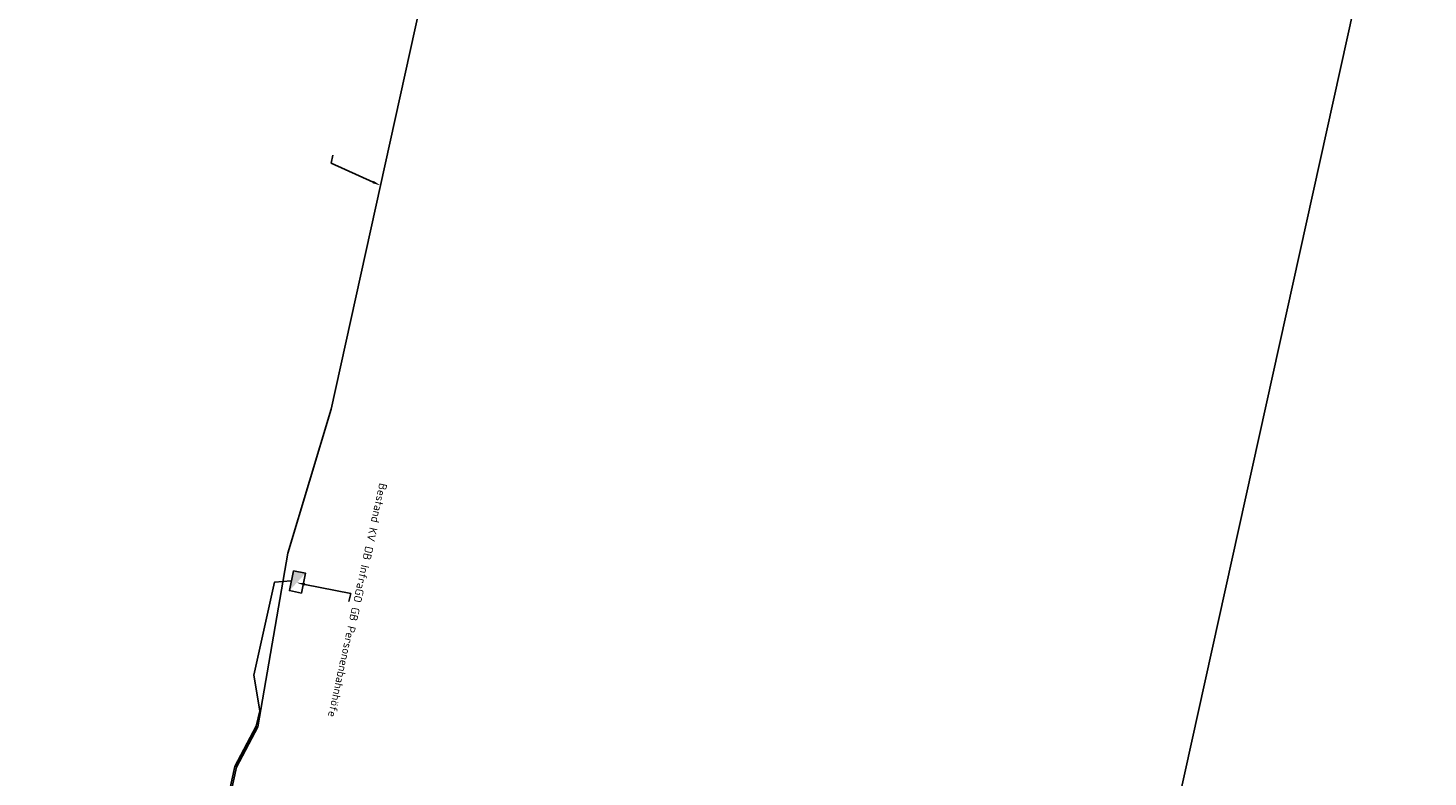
# Model space of a CAD drawing. Header units: metres. Extents: x 3435802 to 3436108, y 5439745 to 5440270.
# Tile 4 of 5: x 3435936 to 3436108, y 5440090 to 5440182. Entities that reach past the tile are written whole.
import ezdxf
from ezdxf import colors
from ezdxf.entities.mleader import LeaderData, LeaderLine
from ezdxf.math import Vec2, Vec3

# ---------------------------------------------------------------- set-up
doc = ezdxf.new("R2010")
doc.units = ezdxf.units.M
for name, color, linetype in [('LAYOUT Ansichtsfenster', 5, 'Continuous'), ('NS Bestand', 7, 'Continuous'), ('NS Neubau', 1, 'Continuous')]:
    doc.layers.add(name, color=color, linetype=linetype)
doc.styles.get("Standard").update_dxf_attribs({"font": 'isocpeur.ttf'})

# ---------------------------------------------------------------- blocks, each defined once
blk = doc.blocks.new('Kabelverteiler')
at = {"linetype": 'ByBlock', "lineweight": -2}
h = blk.add_hatch(color=0, dxfattribs=at)
h.dxf.hatch_style = 1
h.paths.add_polyline_path([(-1.25, -0.75), (-1.25, 0.75), (1.25, -0.75)])
blk.add_lwpolyline([(-1.25, -0.75), (1.25, -0.75), (1.25, 0.75), (-1.25, 0.75)], close=True)

msp = doc.modelspace()

# ---------------------------------------------------------------- block references
at = {"layer": 'NS Bestand', "rotation": 258.3526829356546}
msp.add_blockref('Kabelverteiler', (3435969.25, 5440113.62), dxfattribs=at)

# ---------------------------------------------------------------- next in the draw order: leaders
at = {"layer": 'NS Bestand'}
ml = msp.add_multileader_mtext('Standard', dxfattribs=at)
ml.set_content('Bestand KV DB InfraGO GB Personenbahnhöfe', color=256)
ml.set_leader_properties()
ml.build(insert=Vec2(0, 0))
ml.multileader.update_dxf_attribs({"has_text_frame": 1, "text_attachment_direction": 1, "dogleg_length": 1, "arrow_head_size": 1})
ctx = ml.context
ctx.base_point, ctx.char_height, ctx.arrow_head_size, ctx.landing_gap_size, ctx.plane_origin, ctx.plane_x_axis, ctx.plane_y_axis = Vec3(3435975.79, 5440112.18), 1, 1, 0.5, Vec3(3435969.18, 5440113.52), Vec3(-0.215843, -0.976428), Vec3(0.976428, -0.215843)
notes = []
notes.append((ctx, [(0, (1, 1, 0), (3435975.79, 5440112.18), (-0.215843, -0.976428), 1, [(0, [(3435969.18, 5440113.52)], 0, [])])]))
ctx.mtext.insert, ctx.mtext.text_direction, ctx.mtext.flow_direction = Vec3(3435980.3, 5440125.62), Vec3(-0.215843, -0.976428), 5
ctx.mtext.has_bg_fill, ctx.mtext.bg_color, ctx.mtext.bg_scale_factor, ctx.mtext.bg_transparency, ctx.mtext.use_window_bg_color = 1, -1027028792, 1.5, 0, 1
for ctx, leaders in notes:
    for number, flags, end, landing, length, lines in leaders:
        leader = LeaderData()
        leader.index, (leader.has_last_leader_line, leader.has_dogleg_vector, leader.attachment_direction) = number, flags
        leader.last_leader_point, leader.dogleg_vector, leader.dogleg_length = Vec3(end), Vec3(landing), length
        for number, points, colour, breaks in lines:
            line = LeaderLine()
            line.index, line.vertices, line.color, line.breaks = number, Vec3.list(points), colors.encode_raw_color(colour), breaks
            leader.lines.append(line)
        ctx.leaders.append(leader)

# ---------------------------------------------------------------- next in the draw order: linework, layer by layer
at = {"layer": 'LAYOUT Ansichtsfenster'}
msp.add_lwpolyline([(3436108.27, 5440225.51), (3436001.96, 5439744.62), (3435801.79, 5439788.86), (3435908.1, 5440269.76)], close=True, dxfattribs=at)
at = {"layer": 'NS Neubau'}
for points in [[(3435977.51, 5439937.24), (3435978.75, 5439939.98), (3435978.14, 5439940.25), (3435955.45, 5439943.05), (3435953.55, 5439943.47), (3435956.75, 5439957.98), (3435963.43, 5439964.01), (3435967.53, 5439982.69), (3435947.38, 5439987.14), (3435939.41, 5439988.87), (3435961.75, 5440090.87), (3435964.36, 5440095.79), (3435968.06, 5440117.15), (3435973.37, 5440134.86), (3435985.53, 5440189.86), (3435987.57, 5440208.8), (3435990.76, 5440223.6), (3435982.19, 5440225.5)], [(3435977.33, 5439937.32), (3435978.48, 5439939.88), (3435978.09, 5439940.05), (3435955.42, 5439942.85), (3435953.31, 5439943.31), (3435956.56, 5439958.08), (3435963.24, 5439964.12), (3435967.29, 5439982.54), (3435947.34, 5439986.95), (3435939.17, 5439988.72), (3435961.56, 5440090.94), (3435964.18, 5440095.89), (3435964.6, 5440097.77), (3435963.89, 5440102.18), (3435966.42, 5440113.6), (3435968.46, 5440113.75)]]:
    msp.add_lwpolyline(points, dxfattribs=at)

# ---------------------------------------------------------------- next in the draw order: leaders
ml = msp.add_multileader_mtext('Standard', dxfattribs=at)
ml.set_content('', color=256)
ml.set_leader_properties()
ml.build(insert=Vec2(0, 0))
ml.multileader.update_dxf_attribs({"has_text_frame": 1, "text_attachment_direction": 1, "dogleg_length": 1, "arrow_head_size": 1})
ctx = ml.context
ctx.base_point, ctx.char_height, ctx.arrow_head_size, ctx.landing_gap_size, ctx.plane_origin, ctx.plane_x_axis, ctx.plane_y_axis = Vec3(3435967.87, 5440166.32), 1, 1, 0.5, Vec3(3435979.43, 5440164.83), Vec3(-0.215843, -0.976428), Vec3(0.976428, -0.215843)
notes = []
notes.append((ctx, [(1, (1, 1, 0), (3435973.37, 5440165.1), (0.215843, 0.976428), 1, [(0, [(3435979.45, 5440162.36)], 0, [])])]))
ctx.mtext.insert, ctx.mtext.text_direction, ctx.mtext.flow_direction = Vec3(3435976.13, 5440179.9), Vec3(-0.215843, -0.976428), 5
ctx.mtext.has_bg_fill, ctx.mtext.bg_color, ctx.mtext.bg_scale_factor, ctx.mtext.bg_transparency, ctx.mtext.use_window_bg_color = 1, -1027028792, 1.5, 0, 1
for ctx, leaders in notes:
    for number, flags, end, landing, length, lines in leaders:
        leader = LeaderData()
        leader.index, (leader.has_last_leader_line, leader.has_dogleg_vector, leader.attachment_direction) = number, flags
        leader.last_leader_point, leader.dogleg_vector, leader.dogleg_length = Vec3(end), Vec3(landing), length
        for number, points, colour, breaks in lines:
            line = LeaderLine()
            line.index, line.vertices, line.color, line.breaks = number, Vec3.list(points), colors.encode_raw_color(colour), breaks
            leader.lines.append(line)
        ctx.leaders.append(leader)

doc.saveas('drawing.dxf')
